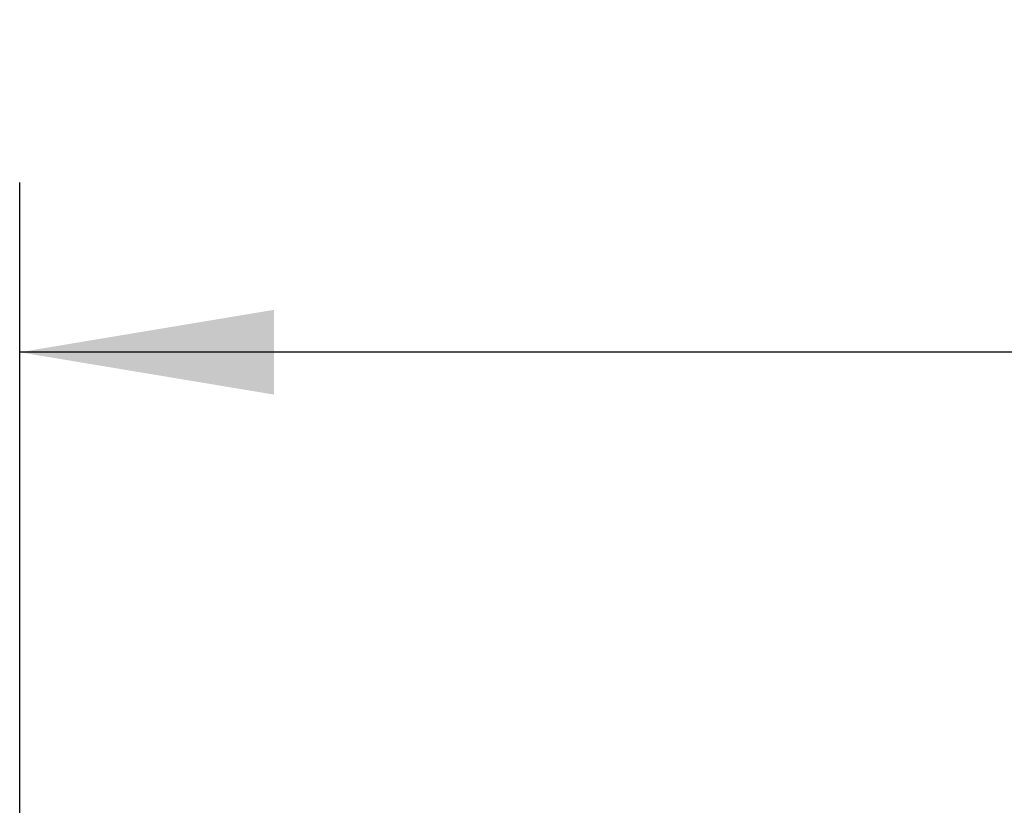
# Model space of a CAD drawing. Header units: millimetres. Extents: x 0 to 420, y 0 to 297.
# Tile 8 of 14: x 59 to 70, y 226 to 235. Entities that reach past the tile are written whole.
import ezdxf

# ---------------------------------------------------------------- set-up
doc = ezdxf.new("R2010")
doc.units = ezdxf.units.MM
doc.layers.add('QUOTE', color=174, linetype='Continuous')
doc.styles.add('SLDTEXTSTYLE3', font='TXT', dxfattribs={"width": 0.75})
doc.dimstyles.new('SLDDIMSTYLE0', dxfattribs={"dimtxt": 3, "dimasz": 3, "dimexe": 0, "dimexo": 0.0625, "dimgap": 0.75, "dimtad": 1, "dimlfac": 9.331308, "dimrnd": 1e-09, "dimzin": 12, "dimdsep": 46, "dimtxsty": 'SLDTEXTSTYLE3', "dimsah": 1, "dimcen": 0.09, "dimadec": 0, "dimazin": 3, "dimtfac": 1, "dimtdec": 3, "dimtofl": 0, "dimtmove": 0, "dimatfit": 3, "dimfxl": 0, "dimfrac": 2, "dimtolj": 1, "dimtzin": 12, "dimarcsym": 0})

# ---------------------------------------------------------------- blocks, each defined once
blk = doc.blocks.new('_D')
at = {"layer": 'QUOTE'}
for p, q in [((58.795, 221.302), (58.795, 233.011)), ((219.544, 221.302), (219.544, 233.011)), ((219.544, 231.011), (58.795, 231.011))]:
    blk.add_line(p, q, dxfattribs=at)
for points in [[(58.795, 231.011), (61.795, 230.511), (61.795, 231.511)], [(219.544, 231.011), (216.544, 231.511), (216.544, 230.511)]]:
    blk.add_solid(points, dxfattribs=at)
at = {"layer": 'QUOTE', "insert": (134.736, 234.878), "char_height": 3, "attachment_point": 1, "style": 'SLDTEXTSTYLE3'}
blk.add_mtext('1500', dxfattribs=at)

msp = doc.modelspace()

# ---------------------------------------------------------------- dimensions: what is measured, and where the dimension line sits
at = {"layer": 'QUOTE'}
dim = msp.add_linear_dim(base=(58.7951, 231.0106), p1=(219.5443, 219.3018), p2=(58.7951, 219.3018), dimstyle='SLDDIMSTYLE0', dxfattribs=at)
dim.commit()
dim.dimension.update_dxf_attribs({"geometry": '_D', "text_midpoint": (139.1697, 231.0106), "dimtype": 160})

doc.saveas('drawing.dxf')
